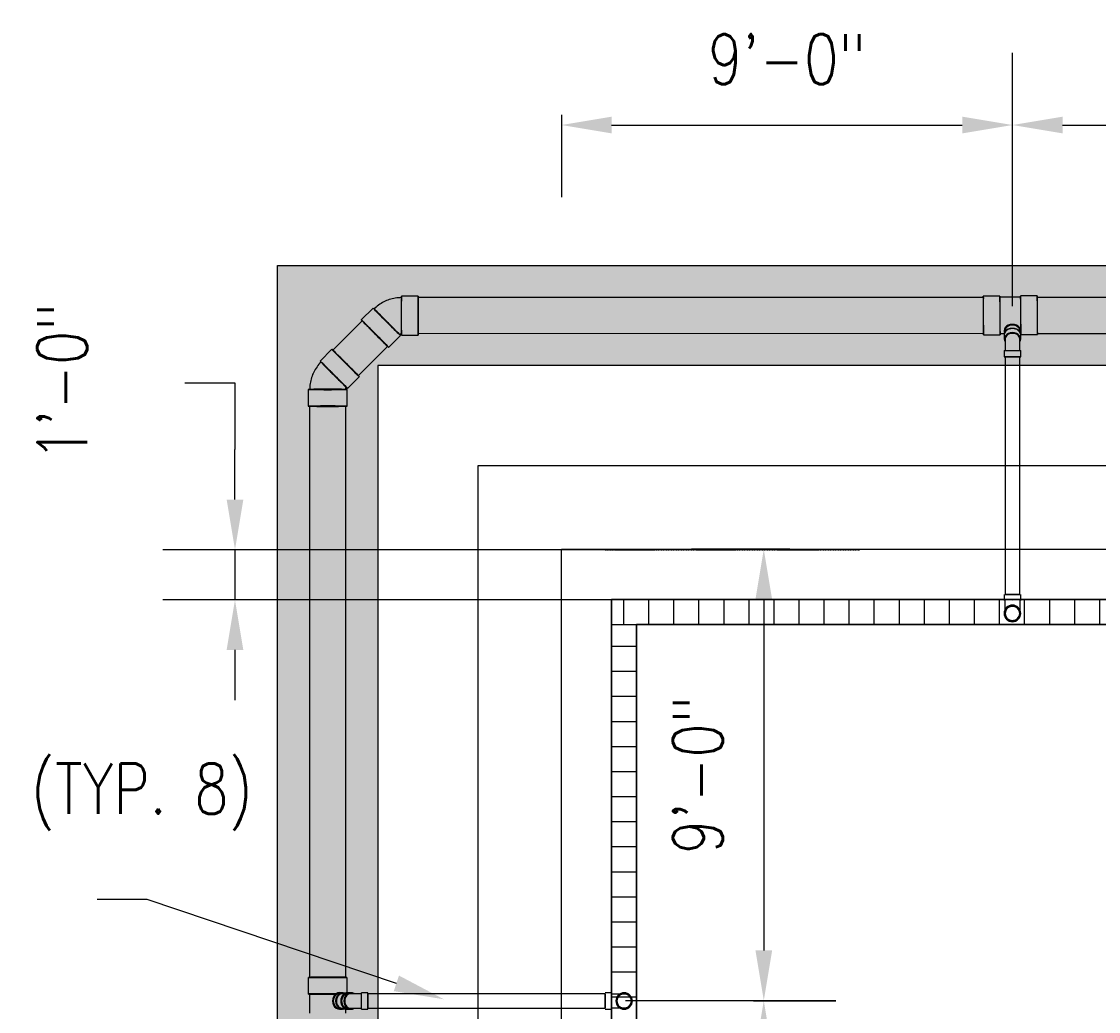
# Model space of a CAD drawing. Header units: inches. Extents: x -783 to 21281, y 0 to 3129.
# Tile 10 of 32: x 120 to 378, y 1383 to 1620. Entities that reach past the tile are written whole.
import ezdxf
from ezdxf import colors
from ezdxf.entities.mleader import LeaderData, LeaderLine
from ezdxf.math import Vec2, Vec3

# ---------------------------------------------------------------- set-up
doc = ezdxf.new("R2010")
doc.units = ezdxf.units.IN
doc.header["$MEASUREMENT"] = 0
doc.linetypes.add('Hidden 3_32_', pattern=[0.140625, 0.09375, -0.046875])
for name, color, linetype in [('A-DETL-HDLN', 90, 'Hidden 3_32_'), ('A-DETL-THIN', 151, 'Continuous'), ('M-EQPM', 50, 'Continuous'), ('P-PIPE', 3, 'Continuous'), ('S-ANNO-DIMS', 1, 'Continuous'), ('S-ANNO-NOTE', 2, 'Continuous')]:
    doc.layers.add(name, color=color, linetype=linetype)
doc.layers.add('A-WALL-PATT', color=9, linetype='Continuous', true_color=0x808080)
doc.styles.add('Annotative', font='romans.shx', dxfattribs={"width": 0.8, "height": 0.125})
doc.dimstyles.new('Annotative', dxfattribs={"dimscale": 0, "dimtxt": 0.125, "dimasz": 0.125, "dimexe": 0.18, "dimexo": 0.0625, "dimgap": 0.09, "dimtad": 1, "dimdec": 3, "dimzin": 3, "dimdsep": 46, "dimlunit": 4, "dimtxsty": 'Annotative', "dimcen": 0.09, "dimclrt": 2, "dimazin": 2, "dimtfac": 1, "dimtdec": 3, "dimtmove": 0, "dimatfit": 0, "dimfxl": 1, "dimtfill": 1, "dimfrac": 2, "dimtolj": 1, "dimtzin": 0, "dimarcsym": 0})
pattern_1 = [(228.0127875, (0.72, 1), (-8, -9), [0.134536, -13.31908805]), (184.9697407, (0.63, 0.9), (12, 1), [0.230868, -22.85592476]), (132.510447, (0.4, 0.88), (10, -11), [0.162788, -16.1160326]), (267.273689, (0.01, 0.63), (1, 20), [0.210238, -20.81355804]), (292.8336542, (0, 0.42), (-5, 12), [0.206155, -20.40937313]), (357.273689, (0.08, 0.23), (-20, 1), [0.210238, -20.81355804]), (37.6942405, (0.29, 0.22), (-13, -10), [0.278029, -27.52484855]), (72.2553284, (0.51, 0.39), (7, 22), [0.262488, -25.9863215]), (121.4295656, (0.59, 0.64), (-8, 13), [0.21095, -20.8840731]), (175.2363583, (0.48, 0.82), (11, -1), [0.240832, -11.80076258]), (222.3974378, (0.24, 0.84), (-12, -11), [0.311448, -30.833375]), (138.814075, (1, 0.62), (-7, 6), [0.106301, -10.5238448]), (171.4692344, (0.92, 0.69), (13, -2), [0.202237, -20.0215114]), (225, (0.72, 0.72), (-1e-16, -1), [0.141421, -1.27279256]), (203.1985905, (0.65, 0.84), (5, 2), [0.076158, -7.5396151]), (291.8014095, (0.58, 0.81), (-1, 3), [0.107703, -5.2774618]), (30.9637565, (0.62, 0.71), (3, 2), [0.174929, -5.6560229]), (161.565051, (0.77, 0.8), (2, -1), [0.126491, -3.03578666]), (16.3895403, (0, 0.81), (10, 3), [0.1772, -17.54284515]), (70.346176, (0.17, 0.86), (-4, -11), [0.148661, -14.71740775]), (293.1985905, (0.77, 1), (-2, 5), [0.152315, -7.4634581]), (343.6104597, (0.83, 0.86), (-10, 3), [0.1772, -17.54284515]), (339.443955, (0, 0.19), (-5, 2), [0.17088, -8.37312375]), (294.7751406, (0.16, 0.13), (-5, 11), [0.143178, -14.17464306]), (66.8014095, (0.78, 0), (2, 5), [0.152315, -7.4634581]), (17.3540246, (0.84, 0.14), (-13, -4), [0.167631, -16.5954236]), (69.443955, (0.29, 0), (-2, -5), [0.08544, -8.45856375]), (101.3099325, (0.72, 0), (-1, 4), [0.05099, -5.0480295]), (165.9637565, (0.71, 0.05), (3, -1), [0.206155, -3.91695063]), (186.009006, (0.51, 0.1), (10, 1), [0.19105, -18.91392317]), (303.690068, (0.62, 0.62), (-1, 2), [0.144222, -3.46132928]), (353.1572266, (0.7, 0.5), (17, -2), [0.251794, -24.92756262]), (60.945396, (0.95, 0.47), (-4, -7), [0.102956, -10.19267414]), (90, (1, 0.56), (-1, 1), [0.06, -0.94]), (120.2564372, (0.49, 0.13), (4, -7), [0.138924, -13.75352]), (48.0127875, (0.42, 0.25), (8, 9), [0.269072, -13.18455205]), (0, (0.6, 0.45), (1, 1), [0.26, -0.74]), (325.3048465, (0.86, 0.45), (10, -7), [0.158114, -15.6532743]), (254.054604, (0.99, 0.36), (-1, -4), [0.145602, -7.1345079]), (207.6459754, (0.95, 0.22), (-19, -10), [0.237065, -23.46947418]), (175.4260787, (0.74, 0.11), (-13, 1), [0.250799, -24.8290734])]

# ---------------------------------------------------------------- blocks, each defined once
blk = doc.blocks.new('Bend - PVC - Sch 40 - DWV_USACE - Standard-1075329-00_SP_Foundation Drainage Plan-TO FDN_DOC')
at = {"layer": 'P-PIPE'}
for p, q in [((355.1, 1482.41), (355.1, 1481.16)), ((355.1, 1481.16), (355.1, 1480.91)), ((357.08, 1482.41), (357.08, 1482.41)), ((357.08, 1482.41), (357.08, 1482.41)), ((357.08, 1480.91), (357.08, 1480.91)), ((357.08, 1480.91), (357.08, 1480.91)), ((357.08, 1480.91), (357.08, 1480.91)), ((357.08, 1480.91), (357.08, 1480.91)), ((359.06, 1481.16), (359.06, 1482.41)), ((359.06, 1480.91), (359.06, 1481.16))]:
    blk.add_line(p, q, dxfattribs=at)
at = {"layer": 'P-PIPE', "flags": 128}
for points in [[(355.33, 1477.85), (355.33, 1477.85), (355.33, 1477.85), (355.33, 1477.87), (355.33, 1477.88), (355.33, 1477.91), (355.33, 1477.93), (355.33, 1477.96), (355.33, 1478), (355.33, 1478.04), (355.33, 1478.09), (355.33, 1478.14), (355.33, 1478.19), (355.33, 1478.25), (355.33, 1478.31), (355.33, 1478.38), (355.33, 1478.45), (355.33, 1478.53), (355.33, 1478.61), (355.33, 1478.69), (355.33, 1478.77), (355.33, 1478.86), (355.33, 1478.96), (355.33, 1479.05), (355.33, 1479.15), (355.33, 1479.25), (355.33, 1479.36), (355.33, 1479.46), (355.33, 1479.57), (355.33, 1479.69), (355.33, 1479.8), (355.33, 1479.91), (355.33, 1480.03), (355.33, 1480.15), (355.33, 1480.27), (355.33, 1480.39), (355.33, 1480.51), (355.33, 1480.63), (355.33, 1480.75), (355.33, 1480.88), (355.33, 1480.91)], [(358.83, 1480.91), (358.83, 1480.79), (358.83, 1480.66), (358.83, 1480.54), (358.83, 1480.42), (358.83, 1480.3), (358.83, 1480.18), (358.83, 1480.06), (358.83, 1479.94), (358.83, 1479.83), (358.83, 1479.72), (358.83, 1479.6), (358.83, 1479.49), (358.83, 1479.39), (358.83, 1479.28), (358.83, 1479.18), (358.83, 1479.08), (358.83, 1478.98), (358.83, 1478.89), (358.83, 1478.8), (358.83, 1478.71), (358.83, 1478.63), (358.83, 1478.55), (358.83, 1478.47), (358.83, 1478.4), (358.83, 1478.33), (358.83, 1478.27), (358.83, 1478.21), (358.83, 1478.15), (358.83, 1478.1), (358.83, 1478.05), (358.83, 1478.01), (358.83, 1477.97), (358.83, 1477.94), (358.83, 1477.91), (358.83, 1477.89), (358.83, 1477.87), (358.83, 1477.86), (358.83, 1477.85), (358.83, 1477.85), (358.83, 1477.85)], [(355.33, 1477.85), (355.33, 1477.92), (355.33, 1477.99), (355.34, 1478.05), (355.35, 1478.12), (355.36, 1478.19), (355.38, 1478.26), (355.4, 1478.33), (355.42, 1478.4), (355.44, 1478.46), (355.47, 1478.53), (355.49, 1478.59), (355.53, 1478.65), (355.56, 1478.71), (355.59, 1478.77), (355.63, 1478.83), (355.67, 1478.89), (355.72, 1478.95), (355.76, 1479), (355.81, 1479.05), (355.86, 1479.1), (355.91, 1479.15), (355.96, 1479.19), (356.02, 1479.24), (356.07, 1479.28), (356.13, 1479.32), (356.19, 1479.35), (356.25, 1479.39), (356.31, 1479.42), (356.38, 1479.45), (356.44, 1479.48), (356.51, 1479.5), (356.58, 1479.52), (356.64, 1479.54), (356.71, 1479.56), (356.78, 1479.57), (356.85, 1479.58), (356.92, 1479.59), (356.99, 1479.59), (357.06, 1479.6), (357.08, 1479.6)], [(357.08, 1479.6), (357.15, 1479.59), (357.22, 1479.59), (357.29, 1479.58), (357.36, 1479.57), (357.43, 1479.56), (357.49, 1479.55), (357.56, 1479.53), (357.63, 1479.51), (357.69, 1479.48), (357.76, 1479.46), (357.82, 1479.43), (357.89, 1479.4), (357.95, 1479.36), (358.01, 1479.33), (358.07, 1479.29), (358.12, 1479.25), (358.18, 1479.21), (358.23, 1479.16), (358.28, 1479.11), (358.33, 1479.06), (358.38, 1479.01), (358.43, 1478.96), (358.47, 1478.91), (358.51, 1478.85), (358.55, 1478.79), (358.59, 1478.73), (358.62, 1478.67), (358.65, 1478.61), (358.68, 1478.54), (358.71, 1478.48), (358.73, 1478.41), (358.75, 1478.35), (358.77, 1478.28), (358.79, 1478.21), (358.8, 1478.14), (358.81, 1478.07), (358.82, 1478), (358.83, 1477.93), (358.83, 1477.86), (358.83, 1477.85)], [(357.08, 1476.1), (357.01, 1476.1), (356.94, 1476.1), (356.87, 1476.11), (356.8, 1476.12), (356.73, 1476.13), (356.66, 1476.15), (356.59, 1476.16), (356.53, 1476.18), (356.46, 1476.21), (356.4, 1476.23), (356.33, 1476.26), (356.27, 1476.29), (356.21, 1476.33), (356.15, 1476.36), (356.09, 1476.4), (356.03, 1476.44), (355.98, 1476.48), (355.92, 1476.53), (355.87, 1476.58), (355.82, 1476.63), (355.77, 1476.68), (355.73, 1476.73), (355.69, 1476.79), (355.64, 1476.84), (355.6, 1476.9), (355.57, 1476.96), (355.53, 1477.02), (355.5, 1477.08), (355.47, 1477.15), (355.45, 1477.21), (355.42, 1477.28), (355.4, 1477.34), (355.38, 1477.41), (355.37, 1477.48), (355.35, 1477.55), (355.34, 1477.62), (355.33, 1477.69), (355.33, 1477.76), (355.33, 1477.83), (355.33, 1477.85)], [(358.83, 1477.85), (358.83, 1477.78), (358.82, 1477.71), (358.81, 1477.64), (358.81, 1477.57), (358.79, 1477.5), (358.78, 1477.43), (358.76, 1477.36), (358.74, 1477.29), (358.72, 1477.23), (358.69, 1477.16), (358.66, 1477.1), (358.63, 1477.04), (358.6, 1476.98), (358.56, 1476.92), (358.52, 1476.86), (358.48, 1476.8), (358.44, 1476.74), (358.39, 1476.69), (358.35, 1476.64), (358.3, 1476.59), (358.25, 1476.54), (358.19, 1476.5), (358.14, 1476.45), (358.08, 1476.41), (358.02, 1476.37), (357.96, 1476.34), (357.9, 1476.3), (357.84, 1476.27), (357.78, 1476.24), (357.71, 1476.21), (357.65, 1476.19), (357.58, 1476.17), (357.51, 1476.15), (357.44, 1476.13), (357.37, 1476.12), (357.31, 1476.11), (357.24, 1476.1), (357.17, 1476.1), (357.1, 1476.1), (357.08, 1476.1)]]:
    blk.add_lwpolyline(points, dxfattribs=at)
at = {"layer": 'P-PIPE'}
for radius, start, end in [(1.98, 90, 270), (1.98, 90, 270), (1.75, 90, 270), (1.98, 270, 90), (1.98, 270, 90), (1.75, 270, 90)]:
    blk.add_arc((357.08, 1477.85), radius, start, end, dxfattribs=at)
blk = doc.blocks.new('Bend - PVC - Sch 40 - DWV_USACE - Standard-1105255-00_SP_Foundation Drainage Plan-TO FDN_DOC')
at = {"layer": 'P-PIPE'}
for p, q in [((222.75, 1545.81), (218.75, 1545.81)), ((211.94, 1542.99), (209.11, 1540.16)), ((215.7, 1533.58), (218.52, 1536.41)), ((218.75, 1536.5), (222.75, 1536.5))]:
    blk.add_line(p, q, dxfattribs=at)
at = {"layer": 'P-PIPE', "flags": 128}
for points in [[(218.75, 1545.47), (218.38, 1545.46), (218.01, 1545.44), (217.64, 1545.4), (217.27, 1545.35), (216.91, 1545.28), (216.54, 1545.2), (216.18, 1545.11), (215.83, 1545), (215.48, 1544.87), (215.2, 1544.76)], [(215.2, 1544.76), (214.86, 1544.61), (214.52, 1544.45), (214.19, 1544.28), (213.87, 1544.09), (213.56, 1543.89), (213.26, 1543.67), (212.96, 1543.45), (212.68, 1543.21), (212.4, 1542.96), (212.18, 1542.75)], [(218.28, 1536.65), (218.3, 1536.67), (218.32, 1536.69), (218.34, 1536.7), (218.36, 1536.72), (218.38, 1536.73), (218.41, 1536.75), (218.43, 1536.76), (218.45, 1536.77), (218.48, 1536.79), (218.5, 1536.79)], [(218.5, 1536.79), (218.52, 1536.8), (218.55, 1536.81), (218.57, 1536.82), (218.6, 1536.83), (218.63, 1536.83), (218.65, 1536.84), (218.68, 1536.84), (218.7, 1536.84), (218.73, 1536.84), (218.75, 1536.85)]]:
    blk.add_lwpolyline(points, dxfattribs=at)
at = {"layer": 'P-PIPE'}
for centre, major_axis, start_param, end_param in [((218.75, 1541.16), (0, 4.66), 0.004314, 3.145907), ((218.75, 1541.16), (0, 4.31), 0.004314, 3.145907), ((218.75, 1541.16), (0, 4.66), 3.145907, 6.2875), ((218.75, 1541.16), (0, 4.31), 3.145907, 6.2875), ((222.75, 1541.16), (0, 4.66), 0.004314, 3.145907), ((222.75, 1541.16), (0, 4.66), 3.145907, 6.2875), ((215.23, 1539.7), (-3.29, 3.29), 6.278871, 9.420463), ((215.23, 1539.7), (-3.29, 3.29), 3.137278, 6.278871), ((215.23, 1539.7), (-3.05, 3.05), 6.278871, 9.420463), ((215.23, 1539.7), (-3.05, 3.05), 3.137278, 6.278871), ((212.4, 1536.87), (-3.29, 3.29), 6.278871, 9.420463), ((212.4, 1536.87), (-3.29, 3.29), 3.137278, 6.278871)]:
    blk.add_ellipse(centre, major_axis=major_axis, ratio=0.010416, start_param=start_param, end_param=end_param, dxfattribs=at)
blk = doc.blocks.new('Bend - PVC - Sch 40 - DWV_USACE - Standard-1109137-00_SP_Foundation Drainage Plan-TO FDN_DOC')
at = {"layer": 'P-PIPE'}
for p, q in [((355.1, 1536.55), (355.1, 1535.58)), ((359.06, 1535.58), (359.06, 1536.55)), ((355.1, 1532.81), (355.1, 1531.31)), ((355.1, 1532.81), (359.06, 1532.81)), ((357.08, 1532.81), (357.08, 1532.81)), ((357.08, 1532.81), (357.08, 1532.81)), ((357.08, 1532.81), (357.08, 1532.81)), ((357.08, 1532.81), (357.08, 1532.81)), ((359.06, 1531.31), (359.06, 1532.81)), ((355.1, 1531.31), (359.06, 1531.31)), ((357.08, 1531.31), (357.08, 1531.31)), ((357.08, 1531.31), (357.08, 1531.31))]:
    blk.add_line(p, q, dxfattribs=at)
at = {"layer": 'P-PIPE', "flags": 128}
for points in [[(355.33, 1535.58), (355.33, 1535.49), (355.33, 1535.39), (355.33, 1535.29), (355.33, 1535.18), (355.33, 1535.07), (355.33, 1534.95), (355.33, 1534.83), (355.33, 1534.71), (355.33, 1534.59), (355.33, 1534.46), (355.33, 1534.33), (355.33, 1534.2), (355.33, 1534.06), (355.33, 1533.92), (355.33, 1533.79), (355.33, 1533.65), (355.33, 1533.5), (355.33, 1533.36), (355.33, 1533.22), (355.33, 1533.07), (355.33, 1532.93), (355.33, 1532.81)], [(358.83, 1532.81), (358.83, 1532.96), (358.83, 1533.1), (358.83, 1533.24), (358.83, 1533.39), (358.83, 1533.53), (358.83, 1533.67), (358.83, 1533.81), (358.83, 1533.95), (358.83, 1534.09), (358.83, 1534.22), (358.83, 1534.35), (358.83, 1534.48), (358.83, 1534.61), (358.83, 1534.73), (358.83, 1534.86), (358.83, 1534.97), (358.83, 1535.09), (358.83, 1535.2), (358.83, 1535.3), (358.83, 1535.41), (358.83, 1535.51), (358.83, 1535.58)]]:
    blk.add_lwpolyline(points, dxfattribs=at)
at = {"layer": 'P-PIPE'}
for centre, major_axis, start_param, end_param in [((357.08, 1536.55), (1.98, 0), 1.570796, 3.141593), ((357.08, 1536.55), (1.98, 0), 6.283185, 7.853982), ((357.08, 1535.58), (-1.98, 0), 4.712389, 6.769021), ((357.08, 1535.58), (1.75, 0), 1.570796, 3.141593), ((357.08, 1535.58), (1.98, 0), 5.79735, 7.853982), ((357.08, 1535.58), (1.75, 0), 6.283185, 7.853982)]:
    blk.add_ellipse(centre, major_axis=major_axis, ratio=0.766044, start_param=start_param, end_param=end_param, dxfattribs=at)
blk = doc.blocks.new('Bend - PVC - Sch 40 - DWV_USACE - Standard-1110594-00_SP_Foundation Drainage Plan-TO FDN_DOC')
at = {"layer": 'P-PIPE'}
for p, q in [((206.67, 1387.02), (205.92, 1387.02)), ((210.71, 1387.02), (209.21, 1387.02)), ((209.21, 1383.06), (209.21, 1387.02)), ((210.71, 1383.06), (210.71, 1387.02)), ((205.92, 1383.06), (206.67, 1383.06)), ((209.21, 1385.04), (209.21, 1385.04)), ((209.21, 1385.04), (209.21, 1385.04)), ((209.21, 1385.04), (209.21, 1385.04)), ((209.21, 1385.04), (209.21, 1385.04)), ((209.21, 1383.06), (210.71, 1383.06)), ((210.71, 1385.04), (210.71, 1385.04)), ((210.71, 1385.04), (210.71, 1385.04))]:
    blk.add_line(p, q, dxfattribs=at)
at = {"layer": 'P-PIPE', "flags": 128}
for points in [[(209.21, 1386.79), (209.09, 1386.79), (208.97, 1386.79), (208.86, 1386.79), (208.74, 1386.79), (208.63, 1386.79), (208.51, 1386.79), (208.4, 1386.79), (208.29, 1386.79), (208.18, 1386.79), (208.07, 1386.79), (207.96, 1386.79), (207.86, 1386.79), (207.75, 1386.79), (207.65, 1386.79), (207.56, 1386.79), (207.46, 1386.79), (207.37, 1386.79), (207.28, 1386.79), (207.19, 1386.79), (207.11, 1386.79), (207.03, 1386.79), (206.95, 1386.79), (206.88, 1386.79), (206.81, 1386.79), (206.75, 1386.79), (206.68, 1386.79), (206.67, 1386.79)], [(206.67, 1383.29), (206.73, 1383.29), (206.8, 1383.29), (206.87, 1383.29), (206.94, 1383.29), (207.02, 1383.29), (207.09, 1383.29), (207.18, 1383.29), (207.26, 1383.29), (207.35, 1383.29), (207.44, 1383.29), (207.54, 1383.29), (207.64, 1383.29), (207.74, 1383.29), (207.84, 1383.29), (207.94, 1383.29), (208.05, 1383.29), (208.16, 1383.29), (208.27, 1383.29), (208.38, 1383.29), (208.49, 1383.29), (208.6, 1383.29), (208.72, 1383.29), (208.84, 1383.29), (208.95, 1383.29), (209.07, 1383.29), (209.19, 1383.29), (209.21, 1383.29)]]:
    blk.add_lwpolyline(points, dxfattribs=at)
at = {"layer": 'P-PIPE'}
for centre, major_axis, start_param, end_param in [((205.92, 1385.04), (0, 1.98), 6.062597, 7.853982), ((206.67, 1385.04), (0, 1.98), 5.813092, 7.853982), ((206.67, 1385.04), (0, 1.75), 6.283185, 7.853982), ((205.92, 1385.04), (0, 1.98), 1.570796, 3.141593), ((206.67, 1385.04), (0, 1.98), 1.570796, 3.627428), ((206.67, 1385.04), (0, 1.75), 1.570796, 3.141593)]:
    blk.add_ellipse(centre, major_axis=major_axis, ratio=0.866025, start_param=start_param, end_param=end_param, dxfattribs=at)
blk = doc.blocks.new('Bend - PVC - Sch 40 - DWV_USACE - Standard-V4-00_SP_Foundation Drainage Plan-TO FDN_DOC')
at = {"layer": 'P-PIPE'}
for p, q in [((261.01, 1387.02), (259.51, 1387.02)), ((261.01, 1386.79), (261.08, 1386.79)), ((259.51, 1385.04), (259.51, 1385.04)), ((259.51, 1385.04), (259.51, 1385.04)), ((259.51, 1383.06), (261.01, 1383.06)), ((261.01, 1385.04), (261.01, 1385.04)), ((261.01, 1385.04), (261.01, 1385.04)), ((261.01, 1385.04), (261.01, 1385.04)), ((261.01, 1385.04), (261.01, 1385.04)), ((261.05, 1383.29), (261.01, 1383.29))]:
    blk.add_line(p, q, dxfattribs=at)
at = {"layer": 'P-PIPE', "flags": 128}
for points in [[(261.08, 1386.79), (261.14, 1386.79), (261.26, 1386.79), (261.38, 1386.79), (261.5, 1386.79), (261.62, 1386.79), (261.74, 1386.79), (261.86, 1386.79), (261.98, 1386.79), (262.09, 1386.79), (262.21, 1386.79), (262.32, 1386.79), (262.43, 1386.79), (262.54, 1386.79), (262.64, 1386.79), (262.74, 1386.79), (262.84, 1386.79), (262.94, 1386.79), (263.03, 1386.79), (263.12, 1386.79), (263.21, 1386.79), (263.3, 1386.79), (263.38, 1386.79), (263.45, 1386.79), (263.52, 1386.79), (263.59, 1386.79), (263.66, 1386.79), (263.72, 1386.79), (263.77, 1386.79), (263.82, 1386.79), (263.87, 1386.79), (263.91, 1386.79), (263.95, 1386.79), (263.98, 1386.79), (264.01, 1386.79), (264.03, 1386.79), (264.05, 1386.79), (264.06, 1386.79), (264.07, 1386.79), (264.08, 1386.79), (264.08, 1386.79)], [(262.33, 1385.04), (262.33, 1385.11), (262.33, 1385.18), (262.34, 1385.25), (262.35, 1385.32), (262.36, 1385.39), (262.38, 1385.46), (262.4, 1385.53), (262.42, 1385.59), (262.44, 1385.66), (262.47, 1385.73), (262.49, 1385.79), (262.53, 1385.85), (262.56, 1385.91), (262.59, 1385.97), (262.63, 1386.03), (262.67, 1386.09), (262.72, 1386.14), (262.76, 1386.2), (262.81, 1386.25), (262.86, 1386.3), (262.91, 1386.35), (262.96, 1386.39), (263.02, 1386.44), (263.07, 1386.48), (263.13, 1386.52), (263.19, 1386.55), (263.25, 1386.59), (263.31, 1386.62), (263.38, 1386.65), (263.44, 1386.68), (263.51, 1386.7), (263.58, 1386.72), (263.64, 1386.74), (263.71, 1386.76), (263.78, 1386.77), (263.85, 1386.78), (263.92, 1386.79), (263.99, 1386.79), (264.06, 1386.79), (264.08, 1386.79)], [(264.08, 1386.79), (264.15, 1386.79), (264.22, 1386.79), (264.29, 1386.78), (264.36, 1386.77), (264.43, 1386.76), (264.49, 1386.74), (264.56, 1386.73), (264.63, 1386.71), (264.69, 1386.68), (264.76, 1386.66), (264.82, 1386.63), (264.89, 1386.6), (264.95, 1386.56), (265.01, 1386.53), (265.07, 1386.49), (265.12, 1386.45), (265.18, 1386.4), (265.23, 1386.36), (265.28, 1386.31), (265.33, 1386.26), (265.38, 1386.21), (265.43, 1386.16), (265.47, 1386.1), (265.51, 1386.05), (265.55, 1385.99), (265.59, 1385.93), (265.62, 1385.87), (265.65, 1385.81), (265.68, 1385.74), (265.71, 1385.68), (265.73, 1385.61), (265.75, 1385.55), (265.77, 1385.48), (265.79, 1385.41), (265.8, 1385.34), (265.81, 1385.27), (265.82, 1385.2), (265.83, 1385.13), (265.83, 1385.06), (265.83, 1385.04)], [(264.08, 1383.29), (264.07, 1383.29), (264.07, 1383.29), (264.06, 1383.29), (264.04, 1383.29), (264.02, 1383.29), (263.99, 1383.29), (263.96, 1383.29), (263.92, 1383.29), (263.88, 1383.29), (263.84, 1383.29), (263.79, 1383.29), (263.73, 1383.29), (263.67, 1383.29), (263.61, 1383.29), (263.54, 1383.29), (263.47, 1383.29), (263.4, 1383.29), (263.32, 1383.29), (263.23, 1383.29), (263.15, 1383.29), (263.06, 1383.29), (262.97, 1383.29), (262.87, 1383.29), (262.77, 1383.29), (262.67, 1383.29), (262.56, 1383.29), (262.46, 1383.29), (262.35, 1383.29), (262.24, 1383.29), (262.12, 1383.29), (262.01, 1383.29), (261.89, 1383.29), (261.77, 1383.29), (261.66, 1383.29), (261.53, 1383.29), (261.41, 1383.29), (261.29, 1383.29), (261.17, 1383.29), (261.08, 1383.29)], [(264.08, 1383.29), (264.01, 1383.3), (263.94, 1383.3), (263.87, 1383.31), (263.8, 1383.32), (263.73, 1383.33), (263.66, 1383.34), (263.59, 1383.36), (263.53, 1383.38), (263.46, 1383.41), (263.4, 1383.43), (263.33, 1383.46), (263.27, 1383.49), (263.21, 1383.53), (263.15, 1383.56), (263.09, 1383.6), (263.03, 1383.64), (262.98, 1383.68), (262.92, 1383.73), (262.87, 1383.78), (262.82, 1383.82), (262.77, 1383.88), (262.73, 1383.93), (262.69, 1383.98), (262.64, 1384.04), (262.6, 1384.1), (262.57, 1384.16), (262.53, 1384.22), (262.5, 1384.28), (262.47, 1384.35), (262.45, 1384.41), (262.42, 1384.48), (262.4, 1384.54), (262.38, 1384.61), (262.37, 1384.68), (262.35, 1384.75), (262.34, 1384.82), (262.33, 1384.89), (262.33, 1384.96), (262.33, 1385.03), (262.33, 1385.04)], [(265.83, 1385.04), (265.83, 1384.97), (265.82, 1384.9), (265.81, 1384.83), (265.81, 1384.77), (265.79, 1384.7), (265.78, 1384.63), (265.76, 1384.56), (265.74, 1384.49), (265.72, 1384.43), (265.69, 1384.36), (265.66, 1384.3), (265.63, 1384.24), (265.6, 1384.17), (265.56, 1384.11), (265.52, 1384.06), (265.48, 1384), (265.44, 1383.94), (265.39, 1383.89), (265.35, 1383.84), (265.3, 1383.79), (265.25, 1383.74), (265.19, 1383.7), (265.14, 1383.65), (265.08, 1383.61), (265.02, 1383.57), (264.96, 1383.53), (264.9, 1383.5), (264.84, 1383.47), (264.78, 1383.44), (264.71, 1383.41), (264.65, 1383.39), (264.58, 1383.37), (264.51, 1383.35), (264.44, 1383.33), (264.37, 1383.32), (264.31, 1383.31), (264.24, 1383.3), (264.17, 1383.3), (264.1, 1383.29), (264.08, 1383.29)]]:
    blk.add_lwpolyline(points, dxfattribs=at)
at = {"layer": 'P-PIPE'}
for radius, start, end in [(1.98, 0, 180), (1.98, 0, 180), (1.75, 0, 180), (1.98, 180, 0), (1.98, 180, 0), (1.75, 180, 0)]:
    blk.add_arc((264.08, 1385.04), radius, start, end, dxfattribs=at)
blk = doc.blocks.new('Mechanical_Box_H_rvt-1-00_SP_Foundation Drainage Plan-TO FDN_DOC')
at = {"layer": 'A-DETL-THIN'}
for p, q in [((1201.08, 1481.16), (261.08, 1481.16)), ((261.08, 1481.16), (261.08, 905.21)), ((261.08, 905.21), (261.08, 1481.16)), ((261.08, 1481.16), (1201.08, 1481.16)), ((267.08, 905.21), (267.08, 1475.16)), ((267.08, 1475.16), (1201.08, 1475.16)), ((1201.08, 1475.16), (267.08, 1475.16)), ((267.08, 1475.16), (267.08, 905.21))]:
    blk.add_line(p, q, dxfattribs=at)
at = {"layer": 'P-PIPE'}
for p, q in [((350.13, 1553.47), (214.75, 1553.47)), ((354.07, 1553.84), (350.1, 1553.82)), ((359.04, 1553.58), (354.08, 1553.55)), ((363.01, 1553.9), (359.04, 1553.88)), ((542.13, 1553.48), (363.04, 1553.47)), ((201.35, 1547.92), (194.31, 1540.88)), ((355.33, 1545.56), (355.33, 1545.55)), ((358.83, 1545.61), (358.83, 1545.55)), ((359.06, 1544.59), (359.06, 1545.55)), ((214.75, 1544.85), (350.14, 1545)), ((350.16, 1544.55), (354.14, 1544.57)), ((354.13, 1544.87), (355.07, 1544.87)), ((359.1, 1544.61), (363.08, 1544.63)), ((363.04, 1544.85), (542.13, 1544.85)), ((200.41, 1534.78), (207.45, 1541.82)), ((355.33, 1539.31), (355.33, 1537.21)), ((357.08, 1539.31), (355.33, 1539.31)), ((355.33, 1539.31), (357.08, 1539.31)), ((358.83, 1539.31), (357.08, 1539.31)), ((357.08, 1539.31), (358.83, 1539.31)), ((358.83, 1537.21), (358.83, 1539.31)), ((355.33, 1537.21), (355.33, 1482.41)), ((358.83, 1482.41), (358.83, 1537.21)), ((188.76, 1527.48), (188.76, 1390.69)), ((197.39, 1390.69), (197.39, 1527.48)), ((357.08, 1482.41), (355.33, 1482.41)), ((355.33, 1482.41), (357.08, 1482.41)), ((358.83, 1482.41), (357.08, 1482.41)), ((357.08, 1482.41), (358.83, 1482.41)), ((188.44, 1390.69), (188.44, 1386.71)), ((197.71, 1387.16), (197.71, 1390.69)), ((188.74, 1386.71), (188.74, 1382.14)), ((196.71, 1387.02), (195.94, 1387.04)), ((197.12, 1386.79), (196.7, 1386.79)), ((205.08, 1386.79), (202.71, 1386.79)), ((202.71, 1385.04), (202.71, 1386.79)), ((202.71, 1386.79), (202.71, 1385.04)), ((259.51, 1386.79), (205.08, 1386.79)), ((259.51, 1385.04), (259.51, 1386.79)), ((259.51, 1386.79), (259.51, 1385.04)), ((195.94, 1383.08), (196.65, 1383.07)), ((196.69, 1383.29), (197.12, 1383.29)), ((197.42, 1382.14), (197.42, 1383.08)), ((202.71, 1383.29), (202.71, 1385.04)), ((202.71, 1385.04), (202.71, 1383.29)), ((202.71, 1383.29), (205.08, 1383.29)), ((205.08, 1383.29), (259.51, 1383.29)), ((259.51, 1383.29), (259.51, 1385.04)), ((259.51, 1385.04), (259.51, 1383.29))]:
    blk.add_line(p, q, dxfattribs=at)
for centre, start, end in [((357.08, 1477.85), 0, 180), ((357.08, 1477.85), 180, 0), ((264.08, 1385.04), 0, 180), ((264.08, 1385.04), 180, 0)]:
    blk.add_arc(centre, 1.75, start, end, dxfattribs=at)
for centre, major_axis, ratio, start_param, end_param in [((214.75, 1549.16), (0, 4.31), 0.010414, 0, 1.570796), ((214.75, 1549.16), (0, 4.31), 0.010414, 4.712389, 6.283185), ((350.13, 1549.18), (-0.03, 4.63), 0.007961, 5.410503, 8.552096), ((350.13, 1549.16), (0, 4.31), 0.010414, 0, 1.570796), ((350.13, 1549.16), (0, 4.31), 0.010414, 4.712389, 6.283185), ((354.1, 1549.21), (-0.03, 4.63), 0.007961, 5.410503, 8.552096), ((354.1, 1549.21), (-0.03, 4.34), 0.007961, 5.410503, 8.552096), ((359.07, 1549.24), (-0.03, 4.34), 0.007961, 5.410503, 8.552096), ((359.07, 1549.24), (-0.03, 4.63), 0.007961, 5.410503, 8.552096), ((363.04, 1549.27), (-0.03, 4.63), 0.007961, 5.410503, 8.552096), ((363.04, 1549.16), (0, 4.31), 0.010414, 0, 1.570796), ((363.04, 1549.16), (0, 4.31), 0.010414, 4.712389, 6.283185), ((350.13, 1549.18), (-0.03, 4.63), 0.007961, 2.26891, 5.410503), ((354.1, 1549.21), (-0.03, 4.63), 0.007961, 2.26891, 5.410503), ((354.1, 1549.21), (-0.03, 4.34), 0.007961, 2.26891, 5.410503), ((359.07, 1549.24), (-0.03, 4.63), 0.007961, 2.26891, 5.410503), ((359.07, 1549.24), (-0.03, 4.34), 0.007961, 2.26891, 5.410503), ((363.04, 1549.27), (-0.03, 4.63), 0.007961, 2.26891, 5.410503), ((204.4, 1544.87), (-3.05, 3.05), 0.010416, 4.712389, 6.283185), ((204.4, 1544.87), (-3.05, 3.05), 0.010416, 0, 1.570796), ((214.75, 1549.16), (0, 4.31), 0.010414, 1.570796, 3.141593), ((214.75, 1549.16), (0, 4.31), 0.010414, 3.141593, 4.712389), ((350.13, 1549.16), (0, 4.31), 0.010414, 1.570796, 3.141593), ((350.13, 1549.16), (0, 4.31), 0.010414, 3.141593, 4.712389), ((363.04, 1549.16), (0, 4.31), 0.010414, 1.570796, 3.141593), ((363.04, 1549.16), (0, 4.31), 0.010414, 3.141593, 4.712389), ((357.08, 1545.55), (1.98, 0), 0.766044, 0.01026, 3.151853), ((357.08, 1544.59), (1.98, 0), 0.766044, 0.01026, 3.151853), ((357.08, 1545.55), (1.98, 0), 0.766044, 3.151853, 3.465213), ((357.08, 1545.55), (1.75, 0), 0.766044, 0.01026, 3.151853), ((357.08, 1545.55), (1.75, 0), 0.766044, 3.151853, 3.30813), ((357.08, 1545.55), (1.75, 0), 0.766044, 6.116648, 6.293446), ((357.08, 1545.55), (1.98, 0), 0.766044, 5.959565, 6.293446), ((204.4, 1544.87), (-3.05, 3.05), 0.010416, 1.570796, 3.141593), ((204.4, 1544.87), (-3.05, 3.05), 0.010416, 3.141593, 4.712389), ((197.36, 1537.83), (-3.05, 3.05), 0.010416, 4.712389, 6.283185), ((197.36, 1537.83), (-3.05, 3.05), 0.010416, 0, 1.570796), ((197.36, 1537.83), (-3.05, 3.05), 0.010416, 1.570796, 3.141593), ((197.36, 1537.83), (-3.05, 3.05), 0.010416, 3.141593, 4.712389), ((193.08, 1527.48), (4.31, 0), 0.010416, 1.570796, 3.141593), ((193.08, 1527.48), (4.31, 0), 0.010416, 3.141593, 4.712389), ((193.08, 1527.48), (4.31, 0), 0.010416, 0, 1.570796), ((193.08, 1527.48), (4.31, 0), 0.010416, 4.712389, 6.283185), ((193.08, 1390.69), (4.63, 0), 0.010416, 2.094395, 5.235988), ((193.08, 1390.69), (-4.31, 0), 0.010416, 4.712389, 6.283185), ((193.08, 1390.69), (4.31, 0), 0.010416, 3.141593, 4.712389), ((193.08, 1390.69), (4.63, 0), 0.010416, 5.235988, 8.37758), ((193.08, 1390.69), (-4.31, 0), 0.010416, 3.141593, 4.712389), ((193.08, 1390.69), (4.31, 0), 0.010416, 4.712389, 6.283185), ((193.08, 1386.71), (4.63, 0), 0.010416, 2.094395, 5.128756), ((193.08, 1386.71), (4.34, 0), 0.010416, 2.094395, 5.160065), ((193.08, 1386.71), (4.63, 0), 0.010416, 7.409861, 8.37758), ((193.08, 1386.71), (4.34, 0), 0.010416, 7.378564, 8.37758), ((195.94, 1385.06), (0.04, 1.98), 0.865978, 0.02083, 3.162423), ((195.94, 1385.06), (0.03, 1.75), 0.865978, 0.034183, 3.107409), ((196.69, 1385.04), (0.04, 1.98), 0.865978, -0.350594, 3.52864), ((196.69, 1385.04), (0, 1.75), 0.866025, 0, 1.570796), ((197.92, 1385.04), (0, 1.75), 0.866025, 0, 1.570796), ((196.69, 1385.04), (0, 1.75), 0.866025, 1.570796, 3.141593), ((197.92, 1385.04), (0, 1.75), 0.866025, 1.570796, 3.141593)]:
    blk.add_ellipse(centre, major_axis=major_axis, ratio=ratio, start_param=start_param, end_param=end_param, dxfattribs=at)
at = {"layer": 'P-PIPE', "color": 3, "lineweight": 9}
for name, p in [('Bend - PVC - Sch 40 - DWV_USACE - Standard-1105255-00_SP_Foundation Drainage Plan-TO FDN_DOC', (-8, 8)), ('Bend - PVC - Sch 40 - DWV_USACE - Standard-1109137-00_SP_Foundation Drainage Plan-TO FDN_DOC', (0, 8)), ('Bend - PVC - Sch 40 - DWV_USACE - Standard-1075329-00_SP_Foundation Drainage Plan-TO FDN_DOC', (0, 0)), ('Bend - PVC - Sch 40 - DWV_USACE - Standard-1110594-00_SP_Foundation Drainage Plan-TO FDN_DOC', (-8, 0)), ('Bend - PVC - Sch 40 - DWV_USACE - Standard-V4-00_SP_Foundation Drainage Plan-TO FDN_DOC', (0, 0))]:
    blk.add_blockref(name, p, dxfattribs=at)
at = {"layer": 'P-PIPE', "color": 3, "lineweight": 9, "rotation": 45.0000000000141}
blk.add_blockref('Bend - PVC - Sch 40 - DWV_USACE - Standard-1105255-00_SP_Foundation Drainage Plan-TO FDN_DOC', (1129.62, 290.56), dxfattribs=at)
blk = doc.blocks.new('*D38')
at = {"layer": 'Defpoints', "color": 0, "transparency": 16777216}
for p in [(289.05, 1385.11), (297.53, 1385.11), (289.05, 1193.11)]:
    blk.add_point(p, dxfattribs=at)
at = {"layer": 'S-ANNO-DIMS', "color": 0, "lineweight": -2, "transparency": 16777216}
for p, q in [((295.05, 1385.11), (314.81, 1385.11)), ((297.53, 1205.11), (297.53, 1373.11)), ((295.05, 1193.11), (314.81, 1193.11))]:
    blk.add_line(p, q, dxfattribs=at)
at = {"layer": 'S-ANNO-DIMS', "color": 0, "transparency": 16777216}
for points in [[(295.53, 1373.11), (299.53, 1373.11), (297.53, 1385.11)], [(295.53, 1205.11), (299.53, 1205.11), (297.53, 1193.11)]]:
    blk.add_solid(points, dxfattribs=at)
at = {"layer": 'S-ANNO-DIMS', "color": 2, "lineweight": -3, "transparency": 16777216, "insert": (281.75, 1289.11), "char_height": 12, "attachment_point": 5, "rotation": 90, "style": 'Annotative', "bg_fill": 3, "box_fill_scale": 1.25, "bg_fill_color": 256, "bg_fill_true_color": 13158600, "bg_fill_transparency": 0}
blk.add_mtext('\\A1;16\'-0"', dxfattribs=at)
blk = doc.blocks.new('*D42')
at = {"layer": 'Defpoints', "color": 0, "transparency": 16777216}
for p in [(270.01, 1493.11), (170.88, 1481.11), (270.01, 1481.11)]:
    blk.add_point(p, dxfattribs=at)
at = {"layer": 'S-ANNO-DIMS', "color": 0, "lineweight": -2, "transparency": 16777216}
for p, q in [((158.88, 1533.06), (170.88, 1533.06)), ((170.88, 1533.06), (170.88, 1517.11)), ((170.88, 1505.11), (170.88, 1517.11)), ((264.01, 1493.11), (153.6, 1493.11)), ((170.88, 1493.11), (170.88, 1481.11)), ((264.01, 1481.11), (153.6, 1481.11)), ((170.88, 1469.11), (170.88, 1457.11))]:
    blk.add_line(p, q, dxfattribs=at)
at = {"layer": 'S-ANNO-DIMS', "color": 0, "transparency": 16777216}
for points in [[(168.88, 1505.11), (172.88, 1505.11), (170.88, 1493.11)], [(168.88, 1469.11), (172.88, 1469.11), (170.88, 1481.11)]]:
    blk.add_solid(points, dxfattribs=at)
at = {"layer": 'S-ANNO-DIMS', "color": 2, "lineweight": -3, "transparency": 16777216, "insert": (123.5, 1514.32), "char_height": 12, "attachment_point": 1, "rotation": 90, "line_spacing_factor": 0.983083, "style": 'Annotative', "bg_fill": 3, "box_fill_scale": 1.25, "bg_fill_color": 256, "bg_fill_true_color": 13158600, "bg_fill_transparency": 0}
blk.add_mtext('\\A1;1\'-0"', dxfattribs=at)
blk = doc.blocks.new('*D67')
at = {"layer": 'Defpoints', "color": 0, "transparency": 16777216}
for p in [(549.08, 1594.81), (357.08, 1545.43), (549.08, 1543.48)]:
    blk.add_point(p, dxfattribs=at)
at = {"layer": 'S-ANNO-DIMS', "color": 0, "lineweight": -2, "transparency": 16777216}
for p, q in [((357.08, 1551.43), (357.08, 1612.09)), ((549.08, 1549.48), (549.08, 1612.09)), ((369.08, 1594.81), (537.08, 1594.81))]:
    blk.add_line(p, q, dxfattribs=at)
at = {"layer": 'S-ANNO-DIMS', "color": 0, "transparency": 16777216}
for points in [[(369.08, 1596.81), (369.08, 1592.81), (357.08, 1594.81)], [(537.08, 1596.81), (537.08, 1592.81), (549.08, 1594.81)]]:
    blk.add_solid(points, dxfattribs=at)
at = {"layer": 'S-ANNO-DIMS', "color": 2, "lineweight": -3, "transparency": 16777216, "insert": (453.08, 1610.59), "char_height": 12, "attachment_point": 5, "style": 'Annotative', "bg_fill": 3, "box_fill_scale": 1.25, "bg_fill_color": 256, "bg_fill_true_color": 13158600, "bg_fill_transparency": 0}
blk.add_mtext('\\A1;16\'-0"', dxfattribs=at)
blk = doc.blocks.new('*D71')
at = {"layer": 'Defpoints', "color": 0, "transparency": 16777216}
for p in [(249.08, 1603.29), (357.08, 1594.81), (357.08, 1545.43)]:
    blk.add_point(p, dxfattribs=at)
at = {"layer": 'S-ANNO-DIMS', "color": 0, "lineweight": -2, "transparency": 16777216}
for p, q in [((357.08, 1551.43), (357.08, 1612.09)), ((249.08, 1597.29), (249.08, 1577.53)), ((261.08, 1594.81), (345.08, 1594.81))]:
    blk.add_line(p, q, dxfattribs=at)
at = {"layer": 'S-ANNO-DIMS', "color": 0, "transparency": 16777216}
for points in [[(261.08, 1596.81), (261.08, 1592.81), (249.08, 1594.81)], [(345.08, 1596.81), (345.08, 1592.81), (357.08, 1594.81)]]:
    blk.add_solid(points, dxfattribs=at)
at = {"layer": 'S-ANNO-DIMS', "color": 2, "lineweight": -3, "transparency": 16777216, "insert": (303.08, 1610.59), "char_height": 12, "attachment_point": 5, "style": 'Annotative', "bg_fill": 3, "box_fill_scale": 1.25, "bg_fill_color": 256, "bg_fill_true_color": 13158600, "bg_fill_transparency": 0}
blk.add_mtext('\\A1;9\'-0"', dxfattribs=at)
blk = doc.blocks.new('*D83')
at = {"layer": 'Defpoints', "color": 0, "transparency": 16777216}
for p in [(309.75, 1493.21), (258.4, 1385.16), (297.53, 1385.16)]:
    blk.add_point(p, dxfattribs=at)
at = {"layer": 'S-ANNO-DIMS', "color": 0, "lineweight": -2, "transparency": 16777216}
for p, q in [((303.75, 1493.21), (280.25, 1493.21)), ((297.53, 1481.21), (297.53, 1397.16)), ((264.4, 1385.16), (314.81, 1385.16))]:
    blk.add_line(p, q, dxfattribs=at)
at = {"layer": 'S-ANNO-DIMS', "color": 0, "transparency": 16777216}
for points in [[(295.53, 1481.21), (299.53, 1481.21), (297.53, 1493.21)], [(295.53, 1397.16), (299.53, 1397.16), (297.53, 1385.16)]]:
    blk.add_solid(points, dxfattribs=at)
at = {"layer": 'S-ANNO-DIMS', "color": 2, "lineweight": -3, "transparency": 16777216, "insert": (281.75, 1439.18), "char_height": 12, "attachment_point": 5, "rotation": 90, "style": 'Annotative', "bg_fill": 3, "box_fill_scale": 1.25, "bg_fill_color": 256, "bg_fill_true_color": 13158600, "bg_fill_transparency": 0}
blk.add_mtext('\\A1;9\'-0"', dxfattribs=at)

msp = doc.modelspace()

# ---------------------------------------------------------------- hatches: boundary and pattern name
at = {"layer": 'A-WALL-PATT', "lineweight": -3}
h = msp.add_hatch(dxfattribs=at)
h.set_pattern_fill('GRAVEL', color=8)
h.set_pattern_definition(pattern_1)
h.paths.add_polyline_path([(2541.4446, 851.2059), (2239.0774, 851.2059), (2239.0774, 931.2059), (2173.0774, 931.2059), (2173.0774, 1145.1577), (2197.0774, 1145.1577), (2197.0774, 1537.2059), (205.0774, 1537.2059), (205.0774, 1145.1577), (229.0774, 1145.1577), (229.0774, 931.2059), (163.0774, 931.2059), (163.0774, 851.2059), (-139.2898, 851.2059), (-139.2898, 875.2059), (139.0774, 875.2059), (139.0774, 955.2059), (205.0774, 955.2059), (205.0774, 1121.2059), (181.0774, 1121.2059), (181.0774, 1561.1577), (2221.0774, 1561.1577), (2221.0774, 1121.1577), (2197.0774, 1121.1577), (2197.0774, 955.2059), (2263.0774, 955.2059), (2263.0774, 875.2059), (2541.4446, 875.2059)])
at = {"layer": 'A-WALL-PATT', "lineweight": -3, "transparency": 33554559}
h = msp.add_hatch(dxfattribs=at)
h.set_pattern_fill('GRAVEL', color=8, style=0)
h.set_pattern_definition(pattern_1)
h.paths.add_polyline_path([(2541.4446, 851.2059), (2239.0774, 851.2059), (2239.0774, 931.2059), (2173.0774, 931.2059), (2173.0774, 1145.1577), (2197.0774, 1145.1577), (2197.0774, 1537.2059), (205.0774, 1537.2059), (205.0774, 1145.1577), (229.0774, 1145.1577), (229.0774, 931.2059), (163.0774, 931.2059), (163.0774, 851.2059), (-139.2898, 851.2059), (-139.2898, 875.2059), (139.0774, 875.2059), (139.0774, 955.2059), (205.0774, 955.2059), (205.0774, 1121.2059), (181.0774, 1121.2059), (181.0774, 1561.1577), (2221.0774, 1561.1577), (2221.0774, 1121.1577), (2197.0774, 1121.1577), (2197.0774, 955.2059), (2263.0774, 955.2059), (2263.0774, 875.2059), (2541.4446, 875.2059)])
h = msp.add_hatch(dxfattribs=at)
h.set_pattern_fill('AR-SAND', color=8, scale=4)
h.paths.add_polyline_path([(2541.4446, 851.2059), (2239.0774, 851.2059), (2239.0774, 931.2059), (2173.0774, 931.2059), (2173.0774, 1145.1577), (2197.0774, 1145.1577), (2197.0774, 1537.2059), (205.0774, 1537.2059), (205.0774, 1145.1577), (229.0774, 1145.1577), (229.0774, 931.2059), (163.0774, 931.2059), (163.0774, 851.2059), (-139.2898, 851.2059), (-139.2898, 875.2059), (139.0774, 875.2059), (139.0774, 955.2059), (205.0774, 955.2059), (205.0774, 1121.2059), (181.0774, 1121.2059), (181.0774, 1561.1577), (2221.0774, 1561.1577), (2221.0774, 1121.1577), (2197.0774, 1121.1577), (2197.0774, 955.2059), (2263.0774, 955.2059), (2263.0774, 875.2059), (2541.4446, 875.2059)])
at = {"layer": 'A-WALL-PATT', "lineweight": -3}
h = msp.add_hatch(dxfattribs=at)
h.set_pattern_fill('FP_1', color=8, style=0, pattern_type=2)
h.set_pattern_definition([(90, (-6e-12, -1e-12), (-6, 4e-16), [])])
h.paths.add_polyline_path([(261.0774, 1475.1577), (1201.0774, 1475.1577), (1201.0774, 1481.1577), (261.0774, 1481.1577)])
h = msp.add_hatch(dxfattribs=at)
h.set_pattern_fill('FP_2', color=8, style=0, pattern_type=2)
h.set_pattern_definition([(0, (-6e-12, -1e-12), (0, 6), [])])
h.paths.add_polyline_path([(267.0774, 905.2059), (267.0774, 1475.1577), (261.0774, 1475.1577), (261.0774, 905.2059)])

# ---------------------------------------------------------------- linework, layer by layer
at = {"layer": 'A-DETL-HDLN', "color": 8, "lineweight": -3}
msp.add_line((259.5144, 1493.1095), (320.5144, 1493.1095), dxfattribs=at)
at = {"layer": 'P-PIPE', "lineweight": -3}
msp.add_line((2141.0774, 1475.1577), (261.0774, 1475.1577), dxfattribs=at)

# ---------------------------------------------------------------- block references
at = {"layer": 'P-PIPE', "color": 8, "lineweight": -3}
msp.add_blockref('Mechanical_Box_H_rvt-1-00_SP_Foundation Drainage Plan-TO FDN_DOC', (0, 0), dxfattribs=at)

# ---------------------------------------------------------------- next in the draw order: dimensions: what is measured, and where the dimension line sits
at = {"layer": 'S-ANNO-DIMS', "lineweight": -3}
dim = msp.add_linear_dim(base=(549.0774, 1594.8092), p1=(357.0774, 1545.4325), p2=(549.0774, 1543.4757), dimstyle='Annotative', override={"dimpost": '\\X'}, dxfattribs=at)
dim.commit()
dim.dimension.update_dxf_attribs({"geometry": '*D67', "text_midpoint": (453.0774, 1610.5921)})
dim = msp.add_linear_dim(base=(170.881, 1481.1095), p1=(270.0144, 1493.1095), p2=(270.0144, 1481.1095), angle=90, dimstyle='Annotative', override={"dimpost": '\\X'}, dxfattribs=at)
dim.commit()
dim.dimension.update_dxf_attribs({"geometry": '*D42', "text_midpoint": (148.2883, 1533.0586), "dimtype": 160, "text_rotation": 90})
dim = msp.add_linear_dim(base=(297.5306, 1385.1095), p1=(289.0453, 1193.1095), p2=(289.0453, 1385.1095), angle=90, dimstyle='Annotative', override={"dimpost": '\\X'}, dxfattribs=at)
dim.commit()
dim.dimension.update_dxf_attribs({"geometry": '*D38', "text_midpoint": (281.7477, 1289.1095)})

# ---------------------------------------------------------------- next in the draw order: linework, layer by layer
at = {"layer": 'M-EQPM', "color": 8, "lineweight": -3}
msp.add_lwpolyline([(249.0774, 893.2059), (249.0774, 1493.2059)], dxfattribs=at)

# ---------------------------------------------------------------- next in the draw order: dimensions: what is measured, and where the dimension line sits
at = {"layer": 'S-ANNO-DIMS', "lineweight": -3}
dim = msp.add_linear_dim(base=(357.0774, 1594.8092), p1=(249.0774, 1603.2945), p2=(357.0774, 1545.4325), dimstyle='Annotative', override={"dimpost": '\\X'}, dxfattribs=at)
dim.commit()
dim.dimension.update_dxf_attribs({"geometry": '*D71', "text_midpoint": (303.0774, 1610.5921)})
dim = msp.add_linear_dim(base=(297.5306, 1385.1577), p1=(309.7547, 1493.2059), p2=(258.3959, 1385.1577), angle=90, dimstyle='Annotative', override={"dimpost": '\\X'}, dxfattribs=at)
dim.commit()
dim.dimension.update_dxf_attribs({"geometry": '*D83', "text_midpoint": (281.7477, 1439.1818)})

# ---------------------------------------------------------------- next in the draw order: linework, layer by layer
at = {"layer": 'A-WALL-PATT', "color": 8, "lineweight": -3, "flags": 128}
msp.add_lwpolyline([(2197.0774, 1537.2059), (205.0774, 1537.2059), (205.0774, 1145.1577), (229.0774, 1145.1577), (229.0774, 931.2059), (163.0774, 931.2059), (163.0774, 851.2059), (-139.2898, 851.2059), (-139.2898, 875.2059), (139.0774, 875.2059), (139.0774, 955.2059), (205.0774, 955.2059), (205.0774, 1121.2059), (181.0774, 1121.2059), (181.0774, 1561.1577), (2221.0774, 1561.1577)], dxfattribs=at)
at = {"layer": 'A-WALL-PATT', "color": 8, "lineweight": -3}
for points in [[(2173.0774, 923.2059), (2173.0774, 1513.2059), (229.0774, 1513.2059), (229.0774, 923.2059)], [(249.0774, 1493.2059), (2153.0774, 1493.2059)]]:
    msp.add_lwpolyline(points, dxfattribs=at)

# ---------------------------------------------------------------- next in the draw order: leaders
at = {"layer": 'S-ANNO-NOTE', "lineweight": -3}
ml = msp.add_multileader_mtext('Standard', dxfattribs=at)
ml.set_content('3" %%C FROM\\PTRENCH DRAIN (TYP. 8)', color=256, style='Annotative')
ml.set_leader_properties(color=1, linetype='ByLayer', lineweight=-1)
ml.build(insert=Vec2(0, 0))
ml.multileader.update_dxf_attribs({"text_right_attachment_type": 3, "dogleg_length": 0.125, "arrow_head_size": 12, "scale": 96})
ctx = ml.context
ctx.base_point, ctx.scale, ctx.char_height, ctx.arrow_head_size, ctx.landing_gap_size, ctx.plane_origin = Vec3(10.0647, 1453.8842), 96, 12, 12, 12, Vec3(-118.8063, 1308.8361)
ctx.right_attachment = 3
notes = []
notes.append((ctx, [(1, (1, 1, 0), (149.8361, 1409.3128), (-1, 0), 12, [(0, [(220.9024, 1385.4439)], 0, [])])]))
ctx.mtext.insert, ctx.mtext.width, ctx.mtext.flow_direction = Vec3(22.0647, 1461.8842), 114.043931, 5
for ctx, leaders in notes:
    for number, flags, end, landing, length, lines in leaders:
        leader = LeaderData()
        leader.index, (leader.has_last_leader_line, leader.has_dogleg_vector, leader.attachment_direction) = number, flags
        leader.last_leader_point, leader.dogleg_vector, leader.dogleg_length = Vec3(end), Vec3(landing), length
        for number, points, colour, breaks in lines:
            line = LeaderLine()
            line.index, line.vertices, line.color, line.breaks = number, Vec3.list(points), colors.encode_raw_color(colour), breaks
            leader.lines.append(line)
        ctx.leaders.append(leader)

doc.saveas('drawing.dxf')
